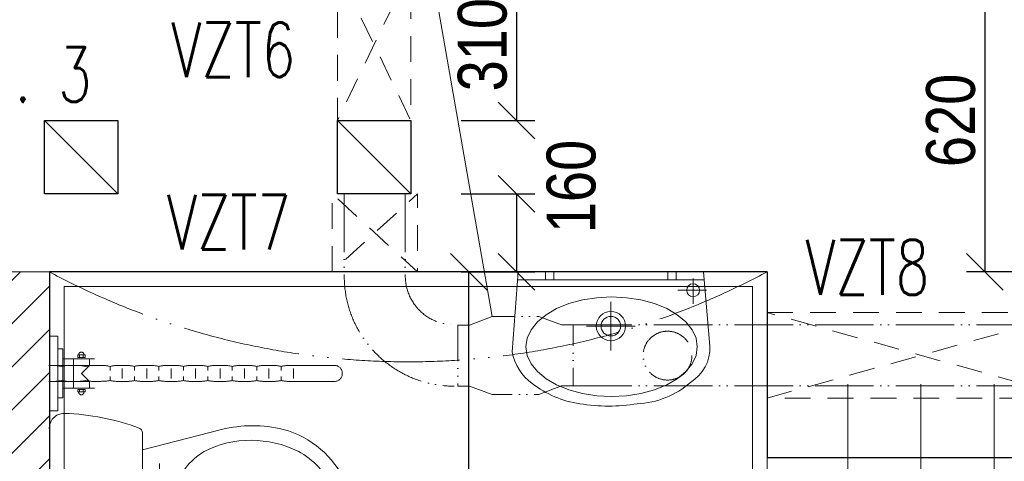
# Model space of a CAD drawing. Header units: millimetres. Extents: x -300958 to -108039, y 30118 to 292543.
# Tile 164 of 256: x -196533 to -194517, y 124957 to 125861. Entities that reach past the tile are written whole.
import ezdxf

# ---------------------------------------------------------------- set-up
doc = ezdxf.new("R2010")
doc.units = ezdxf.units.MM
doc.header["$MEASUREMENT"] = 0
for name, pattern in [('ACAD_ISO05W100', [33, 24, -3, 0, -3, 0, -3]), ('ACAD_ISO10W100', [18, 12, -3, 0, -3]), ('DGN Style 2', [879.857395, 527.914437, -351.942958])]:
    doc.linetypes.add(name, pattern=pattern)
doc.layers.get('0').update_dxf_attribs({"lineweight": 13})
doc.layers.get('Defpoints').update_dxf_attribs({"color": 3, "lineweight": 13})
for name, color, linetype, lineweight in [('dims', 7, 'Continuous', 9), ('Materiály', 1, 'Continuous', 13), ('navrh', 1, 'Continuous', 9), ('obklad', 8, 'Continuous', 5), ('OCEL', 7, 'Continuous', 13), ('popis', 7, 'Continuous', 9), ('tenka', 7, 'Continuous', 13), ('walls', 7, 'Continuous', 13), ('zařizovací předměty', 7, 'Continuous', 9)]:
    doc.layers.add(name, color=color, linetype=linetype, lineweight=lineweight)
doc.styles.add('STYLE-0', font='ARIALN.TTF')
doc.styles.add('Style-Arial', font='arial.ttf')
doc.dimstyles.new('arch', dxfattribs={"dimscale": 50, "dimtxt": 2.5, "dimasz": 2.5, "dimexe": 1.25, "dimexo": 0.9, "dimtad": 1, "dimdec": 0, "dimtxsty": 'STYLE-0', "dimblk": 'ARCHTICK', "dimcen": 2.5, "dimadec": 0, "dimazin": 0, "dimtfac": 1, "dimtdec": 0, "dimtmove": 2, "dimatfit": 3, "dimldrblk": 'ARCHTICK', "dimfxl": 0, "dimarcsym": 0})

# ---------------------------------------------------------------- blocks, each defined once
blk = doc.blocks.new('wc_kombi')
at = {"color": 0, "linetype": 'ByBlock', "lineweight": -2}
for p, q in [((0.1775, 0), (-0.1775, 0)), ((0.0002, -0.1237), (0.0002, -0.0524)), ((-0.0347, -0.0898), (0.0384, -0.0898)), ((-0.1356, -0.1907), (-0.1773, -0.3527)), ((-0.1706, -0.1907), (0.1706, -0.1907)), ((0.1357, -0.1907), (-0.1356, -0.1907)), ((-0.0778, -0.2013), (-0.0778, -0.2482)), ((0.0775, -0.2004), (0.0775, -0.2501)), ((0.1773, -0.3527), (0.1357, -0.1907)), ((-0.1078, -0.2257), (-0.0478, -0.2257)), ((0.0534, -0.2257), (0.106, -0.2257)), ((0.0013, -0.2508), (-0.0024, -0.2508)), ((-0.0366, -0.4251), (-0.0367, -0.4214))]:
    blk.add_line(p, q, dxfattribs=at)
for centre, radius in [((0, -0.0898), 0.0171), ((-0.0778, -0.2257), 0.00927), ((0.0775, -0.2252), 0.0089)]:
    blk.add_circle(centre, radius, dxfattribs=at)
for centre, radius, start, end in [((-0.1801, -0.0299), 0.03, 84.9385, 181.5621), ((0.1801, -0.0299), 0.03, 358.4383, 95.0618), ((0.2615, -0.0178), 0.4718, 181.5608, 200.6512), ((-0.2615, -0.0178), 0.4718, 339.3489, 358.4387), ((-0.1706, -0.1807), 0.01, 200.6489, 270.0028), ((0.1706, -0.1807), 0.01, 270, 339.3483), ((-0.0114, -0.3985), 0.148, 86.5055, 126.0101), ((0.006, -0.4465), 0.1958, 76.3604, 91.3715), ((0.0217, -0.3796), 0.1271, 29.404, 76.1254), ((-0.0104, -0.3911), 0.1427, 128.0842, 148.8348), ((0.0459, -0.4104), 0.2012, 152.4237, 180.8026), ((-0.0371, -0.4083), 0.1924, 358.536, 28.2377), ((0.1001, -0.402), 0.1382, 154.478, 188.0608), ((-0.0005, -0.3598), 0.0297, 36.344, 144.2662), ((-0.0958, -0.404), 0.1343, 353.2317, 27.4086), ((0.0816, -0.4165), 0.2666, 166.1457, 193.5616), ((-0.0653, -0.4139), 0.2501, 342.2461, 14.1632), ((-0.0006, -0.3697), 0.0413, 206.767, 336.409), ((0.0659, -0.4119), 0.2212, 180.3296, 206.1001), ((0, -0.4154), 0.0378, 194.8362, 353.2743), ((-0.0346, -0.4193), 0.19, 331.7361, 1.8342), ((0.013, -0.4271), 0.1975, 195.246, 245.7395), ((-0.019, -0.4276), 0.2019, 297.1495, 341.935), ((0.0046, -0.437), 0.1552, 207.7501, 247.4669), ((-0.0065, -0.4349), 0.1579, 292.8858, 331.8972), ((0, -0.4814), 0.1131, 240.9792, 299.0208), ((0.0025, -0.4644), 0.1593, 243.6726, 296.3274)]:
    blk.add_arc(centre, radius, start, end, dxfattribs=at)
blk = doc.blocks.new('_ArchTick')
at = {"color": 0, "linetype": 'ByBlock', "flags": 128}
blk.add_lwpolyline([(-0.5, -0.5), (0.5, 0.5)], dxfattribs=at)
blk = doc.blocks.new('*D2611')
at = {"layer": 'Defpoints', "color": 0, "linetype": 'Continuous'}
for p in [(-195613.5, 125345), (-195291.9, 125345), (-195291.9, 123685)]:
    blk.add_point(p, dxfattribs=at)
at = {"layer": 'dims', "color": 0, "linetype": 'Continuous', "lineweight": -2}
for p, q in [((-195366.9, 125345), (-195651, 125345)), ((-195613.5, 123685), (-195613.5, 125345)), ((-195366.9, 123685), (-195651, 123685))]:
    blk.add_line(p, q, dxfattribs=at)
at = {"layer": 'dims', "color": 0, "linetype": 'Continuous', "lineweight": -2, "xscale": 75, "yscale": 75, "zscale": 75}
for p, rotation in [((-195613.5, 125345), 90), ((-195613.5, 123685), 270)]:
    blk.add_blockref('_ArchTick', p, dxfattribs=dict(at, rotation=rotation))
at = {"layer": 'dims', "color": 0, "linetype": 'Continuous', "insert": (-195683.3, 124396.1), "char_height": 100, "attachment_point": 5, "rotation": 90, "style": 'STYLE-0'}
blk.add_mtext('1660', dxfattribs=at)
blk = doc.blocks.new('*D2045')
at = {"layer": 'Defpoints', "color": 0, "linetype": 'Continuous'}
for p in [(-194254.8, 125965), (-194556.5, 125345), (-194254.8, 125345)]:
    blk.add_point(p, dxfattribs=at)
at = {"layer": 'dims', "color": 0, "linetype": 'Continuous', "lineweight": -2}
for p, q in [((-194329.8, 125965), (-194594, 125965)), ((-194556.5, 125965), (-194556.5, 125345)), ((-194329.8, 125345), (-194594, 125345))]:
    blk.add_line(p, q, dxfattribs=at)
at = {"layer": 'dims', "color": 0, "linetype": 'Continuous', "lineweight": -2, "xscale": 75, "yscale": 75, "zscale": 75}
for p, rotation in [((-194556.5, 125965), 90), ((-194556.5, 125345), 270)]:
    blk.add_blockref('_ArchTick', p, dxfattribs=dict(at, rotation=rotation))
at = {"layer": 'dims', "color": 0, "linetype": 'Continuous', "insert": (-194626.3, 125655), "char_height": 100, "attachment_point": 5, "rotation": 90, "style": 'STYLE-0'}
blk.add_mtext('620', dxfattribs=at)
blk = doc.blocks.new('*D2047')
at = {"layer": 'Defpoints', "color": 0, "linetype": 'Continuous'}
for p in [(-195704.5, 125965), (-195704.5, 125655), (-195515.6, 125655)]:
    blk.add_point(p, dxfattribs=at)
at = {"layer": 'dims', "color": 0, "linetype": 'Continuous', "lineweight": -2}
for p, q in [((-195629.5, 125965), (-195478.1, 125965)), ((-195515.6, 125965), (-195515.6, 125655)), ((-195629.5, 125655), (-195478.1, 125655))]:
    blk.add_line(p, q, dxfattribs=at)
at = {"layer": 'dims', "color": 0, "linetype": 'Continuous', "lineweight": -2, "xscale": 75, "yscale": 75, "zscale": 75}
for p, rotation in [((-195515.6, 125965), 90), ((-195515.6, 125655), 270)]:
    blk.add_blockref('_ArchTick', p, dxfattribs=dict(at, rotation=rotation))
at = {"layer": 'dims', "color": 0, "linetype": 'Continuous', "insert": (-195585.4, 125810), "char_height": 100, "attachment_point": 5, "rotation": 90, "style": 'STYLE-0'}
blk.add_mtext('310', dxfattribs=at)
blk = doc.blocks.new('*D2048')
at = {"layer": 'Defpoints', "color": 0, "linetype": 'Continuous'}
for p in [(-195704.5, 125505), (-195704.5, 125345), (-195515.6, 125345)]:
    blk.add_point(p, dxfattribs=at)
at = {"layer": 'dims', "color": 0, "linetype": 'Continuous', "lineweight": -2}
for p, q in [((-195629.5, 125505), (-195478.1, 125505)), ((-195515.6, 125505), (-195515.6, 125345)), ((-195629.5, 125345), (-195478.1, 125345))]:
    blk.add_line(p, q, dxfattribs=at)
at = {"layer": 'dims', "color": 0, "linetype": 'Continuous', "lineweight": -2, "xscale": 75, "yscale": 75, "zscale": 75}
for p, rotation in [((-195515.6, 125505), 90), ((-195515.6, 125345), 270)]:
    blk.add_blockref('_ArchTick', p, dxfattribs=dict(at, rotation=rotation))
at = {"layer": 'dims', "color": 0, "linetype": 'Continuous', "insert": (-195403.5, 125519.7), "char_height": 100, "attachment_point": 5, "rotation": 90, "style": 'STYLE-0'}
blk.add_mtext('160', dxfattribs=at)

msp = doc.modelspace()

# ---------------------------------------------------------------- hatches: boundary and pattern name
at = {"layer": 'Materiály', "linetype": 'Continuous'}
h = msp.add_hatch(dxfattribs=at)
h.set_pattern_fill('ANSI31', color=256, scale=500, style=0)
h.set_pattern_definition([(45, (31500, 0), (-44.194174, 44.194174), [])])
h.paths.add_polyline_path([(-196622.6, 124745), (-196622.6, 123585), (-195087.6, 123585), (-195087.6, 123505), (-195002.6, 123505), (-195002.6, 123685), (-196472.6, 123685), (-196472.6, 124662.2, -0.044202), (-196472.6, 124667.5), (-196472.6, 125022.5, -0.044199), (-196472.6, 125027.8), (-196472.6, 125345), (-196582.7, 125345, -0.008368), (-196622.6, 125322.8)])
h.paths.add_polyline_path([(-194987.6, 123685), (-195002.6, 123685), (-195002.6, 123505), (-194987.6, 123505)])
h.paths.add_polyline_path([(-196582.7, 125345), (-196622.6, 125345), (-196622.6, 125322.8, 0.008368)], flags=17)

# ---------------------------------------------------------------- linework, layer by layer
at = {"layer": 'navrh', "linetype": 'Continuous', "lineweight": 30}
msp.add_line((-196472.6, 125345), (-196472.6, 123685), dxfattribs=at)
at = {"layer": 'obklad', "linetype": 'Continuous', "flags": 128}
msp.add_lwpolyline([(-195032.6, 124935), (-195032.6, 124935), (-195032.6, 124935), (-195032.6, 125315), (-196442.6, 125315), (-196442.6, 123715), (-194957.6, 123715), (-194957.6, 123715), (-194957.6, 123715), (-194957.6, 123715)], dxfattribs=at)
at = {"layer": 'OCEL', "linetype": 'ACAD_ISO10W100', "ltscale": 15}
for p, q in [((-194837.6, 125115), (-194837.6, 123355)), ((-194687.6, 125115), (-194687.6, 123355)), ((-194537.6, 125115), (-194537.6, 123355))]:
    msp.add_line(p, q, dxfattribs=at)
at = {"layer": 'tenka', "linetype": 'Continuous'}
msp.add_line((-196472.6, 125345), (-196622.6, 125345), dxfattribs=at)
at = {"layer": 'tenka', "linetype": 'ACAD_ISO05W100', "ltscale": 10}
msp.add_line((-195002.6, 124965), (-195002.6, 123685), dxfattribs=at)
at = {"layer": 'tenka', "linetype": 'DGN Style 2', "ltscale": 0.1, "flags": 128}
for points in [[(-195882.6, 125965), (-195882.6, 125655), (-195732.6, 125965), (-195732.6, 125655), (-195882.6, 125965)], [(-195893.6, 125345), (-195893.6, 125505), (-195718.6, 125345), (-195718.6, 125505), (-195893.6, 125345)], [(-195002.6, 125261.6), (-194372.6, 125261.6), (-195002.6, 125086.6), (-194372.6, 125086.6), (-195002.6, 125261.6)]]:
    msp.add_lwpolyline(points, dxfattribs=at)
at = {"layer": 'tenka', "linetype": 'ACAD_ISO05W100', "ltscale": 10, "flags": 128}
msp.add_lwpolyline([(-195002.6, 125345, -0.250639), (-196472.6, 125345)], format="xyb", dxfattribs=at)
at = {"layer": 'walls', "linetype": 'Continuous', "lineweight": 30}
for p, q in [((-196482.6, 125655), (-196332.6, 125505)), ((-195882.6, 125655), (-195732.6, 125505)), ((-195002.6, 125345), (-196472.6, 125345)), ((-195002.6, 125345), (-195002.6, 124965)), ((-195002.6, 124965), (-194472.6, 124965))]:
    msp.add_line(p, q, dxfattribs=at)
at = {"layer": 'walls', "linetype": 'Continuous', "lineweight": 30, "flags": 128}
for points in [[(-196482.6, 125655), (-196332.6, 125655), (-196332.6, 125505), (-196482.6, 125505)], [(-195882.6, 125655), (-195732.6, 125655), (-195732.6, 125505), (-195882.6, 125505)]]:
    msp.add_lwpolyline(points, close=True, dxfattribs=at)
at = {"layer": 'zařizovací předměty', "linetype": 'Continuous'}
msp.add_line((-195766.3, 126401.2), (-195566, 125253.8), dxfattribs=at)
at = {"layer": 'zařizovací předměty', "linetype": 'ACAD_ISO05W100', "lineweight": 0, "ltscale": 5}
for p, q in [((-195868.6, 125505), (-195868.6, 125336)), ((-195743.6, 125505), (-195743.6, 125336.6)), ((-195400, 125236.6), (-192868.6, 125236.6)), ((-195400, 125111.6), (-192868.6, 125111.6))]:
    msp.add_line(p, q, dxfattribs=at)
at = {"layer": 'zařizovací předměty', "linetype": 'ByBlock', "extrusion": (0, 0, -1)}
for p, q in [((-195513.7, 125328.9), (-195131.2, 125328.9)), ((-195456.5, 125345), (-195456.5, 125328.9)), ((-195439.2, 125345), (-195439.2, 125328.9)), ((-195205.9, 125345), (-195205.9, 125328.9)), ((-195188.7, 125345), (-195188.7, 125328.9)), ((-195154.1, 125331.1), (-195154.1, 125279.3)), ((-195127.1, 125307.4), (-195185.4, 125307.4)), ((-195322.6, 125283.9), (-195322.6, 125183.9)), ((-195372.6, 125233.9), (-195272.6, 125233.9))]:
    msp.add_line(p, q, dxfattribs=at)
msp.add_lwpolyline([(195512.6, 125345), (195524.5, 125181.6, -0.206315), (195483.5, 125116.6, -0.131058), (195386.3, 125075.1, -0.084511), (195268.6, 125075.1, -0.173487), (195159.6, 125118.8, -0.27073), (195119.6, 125192.8), (195132.6, 125345)], format="xyb", close=True, dxfattribs=at)
msp.add_lwpolyline([(195145.6, 125191.6), (195148.2, 125209.4), (195156.1, 125226.5), (195169.1, 125242.6), (195186.6, 125257.2), (195208.2, 125269.8), (195233.3, 125279.9), (195261, 125287.5), (195290.5, 125292.1), (195321, 125293.6), (195351.5, 125292.1), (195381, 125287.5), (195408.7, 125279.9), (195433.8, 125269.8), (195455.4, 125257.2), (195473, 125242.6), (195485.9, 125226.5), (195493.8, 125209.4), (195496.5, 125191.6), (195493.8, 125173.9), (195485.9, 125156.8), (195473, 125140.7), (195455.4, 125126.1), (195433.8, 125113.5), (195408.7, 125103.3), (195381, 125095.8), (195351.5, 125091.2), (195321, 125089.7), (195290.5, 125091.2), (195261, 125095.8), (195233.3, 125103.3), (195208.2, 125113.5), (195186.6, 125126.1), (195169.1, 125140.7), (195156.1, 125156.8), (195148.2, 125173.9), (195145.6, 125191.6)], close=True, dxfattribs=at)
at = {"layer": 'zařizovací předměty', "linetype": 'ACAD_ISO05W100', "lineweight": 0, "ltscale": 5, "flags": 128}
msp.add_lwpolyline([(-195636, 125236), (-195612, 125236), (-195566, 125253.8), (-195470, 125253.8), (-195424, 125236.6), (-195400, 125236.6), (-195400, 125111.6), (-195424, 125111.6), (-195470, 125093.8), (-195566, 125093.8), (-195612, 125111), (-195636, 125111), (-195636, 125236)], dxfattribs=at)
at = {"layer": 'zařizovací předměty', "extrusion": (0, 0, -1)}
for points in [[(196455.3, 125060.4), (196455.3, 125213.6), (196472.6, 125213.6), (196472.6, 125060.4), (196455.3, 125060.4)], [(196455.3, 125086.9), (196445.3, 125086.9), (196445.3, 125187.1), (196455.3, 125187.1), (196455.3, 125086.9)], [(196445.2, 125167), (196380.1, 125167)], [(196423.5, 125166.7), (196423.5, 125106.9)], [(196414.6, 125174.9), (196399.6, 125174.9), (196399.6, 125169.8), (196414.6, 125169.8), (196414.6, 125174.9)], [(196412.6, 125175.1), (196412.6, 125175.1), (196412.5, 125175.6), (196412.4, 125176.2), (196412.3, 125176.7), (196412.1, 125177.2), (196411.9, 125177.7), (196411.6, 125178.1), (196411.3, 125178.5), (196411, 125178.9), (196410.6, 125179.3), (196410.1, 125179.6), (196409.7, 125179.9), (196409.2, 125180.1), (196408.7, 125180.3), (196408.2, 125180.4), (196407.7, 125180.5), (196407.1, 125180.5), (196406.5, 125180.5), (196406, 125180.4), (196405.5, 125180.3), (196405, 125180.1), (196404.5, 125179.9), (196404.1, 125179.6), (196403.6, 125179.3), (196403.3, 125178.9), (196402.9, 125178.5), (196402.6, 125178.1), (196402.3, 125177.7), (196402.1, 125177.2), (196401.9, 125176.7), (196401.8, 125176.2), (196401.7, 125175.6)], [(196411.1, 125174.9), (196411.1, 125170)], [(196403.2, 125174.9), (196403.2, 125170)], [(196390.5, 125166.7), (196390.5, 125153.6)], [(196473.7, 125153.5), (196473.7, 125153.5), (196472.1, 125153.5), (196470.5, 125153.5), (196469, 125153.5), (196467.4, 125153.5), (196465.8, 125153.5), (196464.3, 125153.4), (196462.7, 125153.4), (196461.2, 125153.3), (196459.6, 125153.2), (196458, 125153), (196456.5, 125152.9), (196454.9, 125152.7), (196453.4, 125152.4), (196451.8, 125152.2), (196450.2, 125151.9), (196448.7, 125151.5), (196447.1, 125151.9), (196445.5, 125152.2), (196444, 125152.4), (196442.4, 125152.7), (196440.8, 125152.9), (196439.3, 125153), (196437.7, 125153.2), (196436.1, 125153.3), (196434.5, 125153.4), (196433, 125153.4), (196431.4, 125153.5), (196429.8, 125153.5), (196428.3, 125153.5), (196426.7, 125153.5), (196425.1, 125153.5), (196423.6, 125153.5), (196422, 125153.5), (196420.4, 125153.5), (196418.9, 125153.5), (196417.3, 125153.5), (196415.7, 125153.5), (196414.2, 125153.4), (196412.6, 125153.4), (196411.1, 125153.3), (196409.5, 125153.2), (196407.9, 125153), (196406.4, 125152.9), (196404.8, 125152.7), (196403.3, 125152.4), (196401.7, 125152.2), (196400.2, 125151.9), (196398.6, 125151.5), (196397, 125151.9), (196395.4, 125152.2), (196393.8, 125152.4), (196392.2, 125152.7), (196390.6, 125152.9), (196389.1, 125153), (196387.5, 125153.2), (196386, 125153.3), (196384.4, 125153.3), (196382.9, 125153.4), (196381.3, 125153.5), (196379.8, 125153.5), (196378.2, 125153.5), (196376.7, 125153.5), (196375.1, 125153.5), (196373.6, 125153.5), (196372, 125153.5), (196370.4, 125153.5), (196368.8, 125153.5), (196367.3, 125153.5), (196365.7, 125153.5), (196364.1, 125153.4), (196362.5, 125153.3), (196360.9, 125153.3), (196359.4, 125153.2), (196357.8, 125153), (196356.2, 125152.9), (196354.6, 125152.7), (196353.1, 125152.4), (196351.5, 125152.2), (196350, 125151.9), (196348.4, 125151.5), (196346.9, 125151.9), (196345.4, 125152.2), (196343.9, 125152.4), (196342.3, 125152.7), (196340.8, 125152.9), (196339.2, 125153), (196337.6, 125153.2), (196336.1, 125153.3), (196334.5, 125153.3), (196332.9, 125153.4), (196331.3, 125153.4), (196329.7, 125153.5), (196328.1, 125153.5), (196326.5, 125153.5), (196324.9, 125153.5), (196323.3, 125153.5), (196321.8, 125153.5), (196320.3, 125153.5), (196318.7, 125153.5), (196317.2, 125153.5), (196315.6, 125153.4), (196314.1, 125153.4), (196312.5, 125153.4), (196310.9, 125153.3), (196309.4, 125153.2), (196307.8, 125153), (196306.3, 125152.9), (196304.7, 125152.7), (196303.1, 125152.5), (196301.6, 125152.2), (196300.1, 125151.9), (196298.5, 125151.6), (196297, 125151.9), (196295.4, 125152.2), (196293.8, 125152.5), (196292.2, 125152.7), (196290.7, 125152.9), (196289.1, 125153.1), (196287.5, 125153.2), (196286, 125153.3), (196284.4, 125153.4), (196282.8, 125153.5), (196281.2, 125153.5), (196279.7, 125153.5), (196278.1, 125153.5), (196276.5, 125153.6), (196274.9, 125153.6), (196273.4, 125153.6), (196271.8, 125153.6), (196270.2, 125153.6), (196268.7, 125153.5), (196267.1, 125153.5), (196265.5, 125153.5), (196264, 125153.5), (196262.4, 125153.4), (196260.8, 125153.3), (196259.3, 125153.2), (196257.7, 125153.1), (196256.1, 125152.9), (196254.6, 125152.7), (196253, 125152.5), (196251.4, 125152.2), (196249.9, 125151.9), (196248.3, 125151.6), (196246.7, 125151.9), (196245.1, 125152.2), (196243.6, 125152.5), (196242, 125152.7), (196240.5, 125152.9), (196238.9, 125153.1), (196237.4, 125153.2), (196235.8, 125153.3), (196234.3, 125153.4), (196232.7, 125153.4), (196231.2, 125153.5), (196229.6, 125153.5), (196228.1, 125153.5), (196226.5, 125153.6), (196225, 125153.6), (196223.4, 125153.6), (196221.8, 125153.6), (196220.2, 125153.6), (196218.7, 125153.5), (196217.1, 125153.5), (196215.5, 125153.5), (196213.9, 125153.4), (196212.3, 125153.4), (196210.7, 125153.3), (196209.1, 125153.2), (196207.6, 125153.1), (196206, 125152.9), (196204.4, 125152.7), (196202.8, 125152.5), (196201.2, 125152.2), (196199.6, 125151.9), (196198, 125151.5), (196196.5, 125151.9), (196194.9, 125152.2), (196193.4, 125152.5), (196191.8, 125152.7), (196190.3, 125152.9), (196188.7, 125153.1), (196187.2, 125153.2), (196185.6, 125153.3), (196184, 125153.4), (196182.5, 125153.4), (196180.9, 125153.5), (196179.4, 125153.5), (196177.8, 125153.5), (196176.3, 125153.5), (196174.7, 125153.5), (196173.1, 125153.5), (196171.6, 125153.5), (196170, 125153.5), (196168.4, 125153.5), (196166.9, 125153.5), (196165.3, 125153.5), (196163.7, 125153.4), (196162.1, 125153.4), (196160.6, 125153.3), (196159, 125153.2), (196157.4, 125153.1), (196155.8, 125152.9), (196154.3, 125152.7), (196152.7, 125152.5), (196151.1, 125152.2), (196149.5, 125151.9), (196148, 125151.5), (196146.4, 125151.9), (196144.8, 125152.2), (196143.3, 125152.5), (196141.7, 125152.7), (196140.2, 125152.9), (196138.6, 125153.1), (196137, 125153.2), (196135.5, 125153.3), (196133.9, 125153.4), (196132.3, 125153.4), (196130.8, 125153.5), (196129.2, 125153.5), (196127.7, 125153.5), (196126.1, 125153.5), (196124.5, 125153.5), (196123, 125153.5), (196121.4, 125153.5), (196119.8, 125153.5), (196118.3, 125153.5), (196116.7, 125153.5), (196115.2, 125153.5), (196113.6, 125153.4), (196112, 125153.4), (196110.5, 125153.3), (196108.9, 125153.2), (196107.4, 125153), (196105.8, 125152.9), (196104.2, 125152.7), (196102.7, 125152.5), (196101.1, 125152.2), (196099.6, 125151.9), (196098, 125151.5), (196096.4, 125151.9), (196094.9, 125152.2), (196093.3, 125152.5), (196091.7, 125152.7), (196090.2, 125152.9), (196088.6, 125153), (196087, 125153.2), (196085.5, 125153.3), (196083.9, 125153.4), (196082.3, 125153.4), (196080.8, 125153.5), (196079.2, 125153.5), (196077.6, 125153.5), (196076.1, 125153.5), (196074.5, 125153.5), (196072.9, 125153.5), (196071.4, 125153.5), (196069.8, 125153.5), (196068.3, 125153.5), (196066.7, 125153.5), (196065.1, 125153.5), (196063.6, 125153.4), (196062, 125153.4), (196060.4, 125153.3), (196058.9, 125153.2), (196057.3, 125153), (196055.7, 125152.9), (196054.2, 125152.7), (196052.6, 125152.5), (196051, 125152.2), (196049.5, 125151.9), (196047.9, 125151.5), (196046.3, 125151.9), (196044.8, 125152.2), (196043.2, 125152.5), (196041.6, 125152.7), (196040.1, 125152.9), (196038.5, 125153), (196036.9, 125153.2), (196035.4, 125153.3), (196033.8, 125153.4), (196032.2, 125153.4), (196030.7, 125153.5), (196029.1, 125153.5), (196027.5, 125153.5), (196026, 125153.5), (196024.4, 125153.5), (196022.8, 125153.5), (196021.3, 125153.5), (196019.7, 125153.5), (196018.2, 125153.5), (196016.6, 125153.5), (196015, 125153.5), (196013.5, 125153.4), (196011.9, 125153.4), (196010.4, 125153.3), (196008.8, 125153.2), (196007.2, 125153), (196005.7, 125152.9), (196004.1, 125152.7), (196002.5, 125152.4), (196001, 125152.2), (195999.4, 125151.9), (195997.9, 125151.5), (195996.3, 125151.9), (195994.7, 125152.2), (195993.2, 125152.4), (195991.6, 125152.7), (195990, 125152.9), (195988.4, 125153), (195986.9, 125153.2), (195985.3, 125153.3), (195983.7, 125153.4), (195982.2, 125153.4), (195980.6, 125153.5), (195979, 125153.5), (195977.4, 125153.5), (195975.9, 125153.5), (195974.3, 125153.5)], [(196390.4, 125153.6), (196471.6, 125153.6)], [(196470.4, 125120.5), (196390.2, 125120.5), (196407, 125136.9), (196390.4, 125153.6)], [(196348.4, 125143.4), (196348.4, 125151.4)], [(196323.3, 125127), (196323.3, 125147)], [(196298.3, 125143.4), (196298.3, 125151.4)], [(196273.2, 125127), (196273.2, 125147)], [(196248.2, 125143.4), (196248.2, 125151.4)], [(196223.1, 125127), (196223.1, 125147)], [(196198.1, 125143.4), (196198.1, 125151.4)], [(196173, 125127), (196173, 125147)], [(196148, 125143.4), (196148, 125151.4)], [(196123, 125127), (196123, 125147)], [(196097.9, 125143.4), (196097.9, 125151.4)], [(196072.9, 125127), (196072.9, 125147)], [(196047.8, 125143.4), (196047.8, 125151.4)], [(196022.8, 125127), (196022.8, 125147)], [(195997.7, 125143.4), (195997.7, 125151.4)], [(195974.2, 125120.5), (195888.8, 125120.5), (195888.8, 125120.5), (195887.1, 125120.6), (195885.4, 125120.9), (195883.8, 125121.3), (195882.3, 125121.9), (195880.9, 125122.6), (195879.5, 125123.4), (195878.3, 125124.4), (195877.1, 125125.5), (195876.1, 125126.7), (195875.2, 125128), (195874.4, 125129.4), (195873.7, 125130.8), (195873.2, 125132.4), (195872.8, 125134), (195872.6, 125135.7), (195872.6, 125137.4), (195872.7, 125139.1), (195872.9, 125140.7), (195873.3, 125142.3), (195873.9, 125143.8), (195874.6, 125145.2), (195875.4, 125146.6), (195876.3, 125147.8), (195877.3, 125148.9), (195878.5, 125149.9), (195879.7, 125150.9), (195881.1, 125151.6), (195882.5, 125152.3), (195884, 125152.8), (195885.5, 125153.2), (195887.1, 125153.4), (195974, 125153.5)], [(195972.7, 125127), (195972.7, 125147)], [(196348.4, 125122.5), (196348.4, 125130.6)], [(196298.3, 125122.5), (196298.3, 125130.6)], [(196248.2, 125122.5), (196248.2, 125130.6)], [(196198.1, 125122.5), (196198.1, 125130.6)], [(196148, 125122.5), (196148, 125130.6)], [(196097.9, 125122.5), (196097.9, 125130.6)], [(196047.8, 125122.5), (196047.8, 125130.6)], [(195997.7, 125122.5), (195997.7, 125130.6)], [(196473.7, 125120.5), (196473.7, 125120.5), (196472.1, 125120.5), (196470.5, 125120.5), (196469, 125120.5), (196467.4, 125120.6), (196465.8, 125120.6), (196464.3, 125120.6), (196462.7, 125120.7), (196461.2, 125120.8), (196459.6, 125120.9), (196458, 125121), (196456.5, 125121.2), (196454.9, 125121.4), (196453.4, 125121.6), (196451.8, 125121.9), (196450.2, 125122.2), (196448.7, 125122.5), (196447.1, 125122.2), (196445.5, 125121.9), (196443.9, 125121.6), (196442.4, 125121.4), (196440.8, 125121.2), (196439.2, 125121), (196437.6, 125120.9), (196436, 125120.8), (196434.5, 125120.7), (196432.9, 125120.6), (196431.3, 125120.6), (196429.7, 125120.6), (196428.1, 125120.5), (196426.6, 125120.5), (196425, 125120.5), (196423.4, 125120.5), (196421.8, 125120.5), (196420.3, 125120.5), (196418.7, 125120.5), (196417.2, 125120.6), (196415.6, 125120.6), (196414.1, 125120.6), (196412.5, 125120.7), (196410.9, 125120.8), (196409.4, 125120.9), (196407.8, 125121), (196406.3, 125121.2), (196404.7, 125121.4), (196403.2, 125121.6), (196401.6, 125121.9), (196400.1, 125122.2), (196398.5, 125122.5), (196396.9, 125122.2), (196395.4, 125121.9), (196393.8, 125121.6), (196392.2, 125121.4), (196390.6, 125121.2), (196389.1, 125121), (196387.5, 125120.9), (196385.9, 125120.8), (196384.3, 125120.7), (196382.8, 125120.6), (196381.2, 125120.6), (196379.6, 125120.6), (196378.1, 125120.5), (196376.5, 125120.5), (196374.9, 125120.5), (196373.3, 125120.5), (196371.8, 125120.6), (196370.2, 125120.7), (196368.7, 125120.8), (196367.1, 125120.8), (196365.6, 125120.9), (196364, 125120.9), (196362.5, 125121), (196360.9, 125121), (196359.4, 125121.1), (196357.8, 125121.2), (196356.3, 125121.3), (196354.7, 125121.5), (196353.2, 125121.6), (196351.7, 125121.9), (196350.1, 125122.2), (196348.6, 125122.5), (196347, 125122.2), (196345.4, 125121.9), (196343.8, 125121.6), (196342.3, 125121.4), (196340.7, 125121.2), (196339.1, 125121), (196337.5, 125120.9), (196336, 125120.8), (196334.4, 125120.7), (196332.8, 125120.6), (196331.2, 125120.6), (196329.7, 125120.5), (196328.1, 125120.5), (196326.5, 125120.5), (196324.9, 125120.5), (196323.3, 125120.5), (196321.8, 125120.5), (196320.2, 125120.5), (196318.7, 125120.5), (196317.1, 125120.5), (196315.5, 125120.6), (196313.9, 125120.6), (196312.3, 125120.7), (196310.8, 125120.8), (196309.2, 125120.9), (196307.6, 125121), (196306, 125121.2), (196304.5, 125121.4), (196302.9, 125121.6), (196301.4, 125121.9), (196299.9, 125122.2), (196298.4, 125122.6), (196296.8, 125122.2), (196295.3, 125121.9), (196293.7, 125121.6), (196292.1, 125121.4), (196290.5, 125121.2), (196289, 125121), (196287.4, 125120.9), (196285.8, 125120.8), (196284.3, 125120.7), (196282.7, 125120.7), (196281.1, 125120.6), (196279.6, 125120.6), (196278, 125120.6), (196276.4, 125120.6), (196274.8, 125120.6), (196273.3, 125120.6), (196271.7, 125120.6), (196270.1, 125120.6), (196268.6, 125120.6), (196267, 125120.6), (196265.4, 125120.6), (196263.9, 125120.7), (196262.3, 125120.7), (196260.7, 125120.8), (196259.2, 125120.9), (196257.6, 125121), (196256, 125121.2), (196254.5, 125121.4), (196252.9, 125121.6), (196251.3, 125121.9), (196249.8, 125122.2), (196248.2, 125122.6), (196246.7, 125122.2), (196245.1, 125121.9), (196243.5, 125121.6), (196242, 125121.4), (196240.4, 125121.2), (196238.8, 125121), (196237.3, 125120.9), (196235.7, 125120.8), (196234.1, 125120.7), (196232.6, 125120.7), (196231, 125120.6), (196229.4, 125120.6), (196227.9, 125120.6), (196226.3, 125120.6), (196224.7, 125120.6), (196223.2, 125120.6), (196221.6, 125120.6), (196220, 125120.6), (196218.5, 125120.6), (196216.9, 125120.6), (196215.3, 125120.6), (196213.7, 125120.7), (196212.2, 125120.7), (196210.6, 125120.8), (196209, 125120.9), (196207.5, 125121), (196205.9, 125121.2), (196204.3, 125121.4), (196202.8, 125121.6), (196201.2, 125121.9), (196199.6, 125122.2), (196198, 125122.6), (196196.5, 125122.2), (196194.9, 125121.9), (196193.3, 125121.6), (196191.8, 125121.4), (196190.2, 125121.2), (196188.6, 125121), (196187.1, 125120.9), (196185.5, 125120.8), (196184, 125120.7), (196182.4, 125120.7), (196180.8, 125120.6), (196179.3, 125120.6), (196177.7, 125120.6), (196176.1, 125120.6), (196174.6, 125120.6), (196173, 125120.6), (196171.4, 125120.6), (196169.9, 125120.6), (196168.3, 125120.6), (196166.7, 125120.6), (196165.2, 125120.6), (196163.6, 125120.7), (196162.1, 125120.7), (196160.5, 125120.8), (196158.9, 125120.9), (196157.4, 125121), (196155.8, 125121.2), (196154.3, 125121.4), (196152.7, 125121.6), (196151.1, 125121.9), (196149.6, 125122.2), (196148, 125122.6), (196146.5, 125122.2), (196144.9, 125121.9), (196143.4, 125121.6), (196141.8, 125121.4), (196140.3, 125121.2), (196138.7, 125121), (196137.1, 125120.9), (196135.5, 125120.8), (196134, 125120.7), (196132.4, 125120.6), (196130.8, 125120.6), (196129.2, 125120.6), (196127.7, 125120.6), (196126.1, 125120.6), (196124.5, 125120.6), (196123, 125120.6), (196121.4, 125120.6), (196119.9, 125120.6), (196118.3, 125120.6), (196116.7, 125120.6), (196115.2, 125120.6), (196113.6, 125120.6), (196112.1, 125120.7), (196110.5, 125120.8), (196109, 125120.9), (196107.4, 125121), (196105.9, 125121.2), (196104.3, 125121.4), (196102.7, 125121.6), (196101.2, 125121.9), (196099.6, 125122.2), (196098.1, 125122.6), (196096.5, 125122.2), (196094.9, 125121.9), (196093.4, 125121.6), (196091.8, 125121.4), (196090.2, 125121.2), (196088.6, 125121), (196087.1, 125120.9), (196085.5, 125120.8), (196083.9, 125120.7), (196082.4, 125120.6), (196080.8, 125120.6), (196079.2, 125120.6), (196077.7, 125120.6), (196076.1, 125120.5), (196074.5, 125120.5), (196072.9, 125120.5), (196071.4, 125120.5), (196069.8, 125120.5), (196068.2, 125120.6), (196066.7, 125120.6), (196065.1, 125120.6), (196063.5, 125120.6), (196061.9, 125120.7), (196060.4, 125120.8), (196058.8, 125120.9), (196057.2, 125121), (196055.7, 125121.2), (196054.1, 125121.4), (196052.5, 125121.6), (196051, 125121.9), (196049.4, 125122.2), (196047.8, 125122.5), (196046.3, 125122.2), (196044.7, 125121.9), (196043.2, 125121.6), (196041.6, 125121.4), (196040.1, 125121.2), (196038.5, 125121), (196036.9, 125120.9), (196035.4, 125120.8), (196033.8, 125120.7), (196032.2, 125120.6), (196030.7, 125120.6), (196029.1, 125120.6), (196027.5, 125120.5), (196026, 125120.5), (196024.4, 125120.5), (196022.8, 125120.5), (196021.3, 125120.5), (196019.7, 125120.5), (196018.2, 125120.5), (196016.6, 125120.6), (196015, 125120.6), (196013.5, 125120.6), (196011.9, 125120.7), (196010.4, 125120.8), (196008.8, 125120.9), (196007.2, 125121), (196005.7, 125121.2), (196004.1, 125121.4), (196002.6, 125121.6), (196001, 125121.9), (195999.4, 125122.2), (195997.9, 125122.5), (195996.3, 125122.2), (195994.7, 125121.9), (195993.1, 125121.6), (195991.5, 125121.4), (195990, 125121.2), (195988.4, 125121), (195986.8, 125120.9), (195985.2, 125120.8), (195983.6, 125120.7), (195982.1, 125120.6), (195980.5, 125120.6), (195978.9, 125120.6), (195977.3, 125120.5), (195975.7, 125120.5), (195974.2, 125120.5)], [(196445.2, 125106.9), (196380.1, 125106.9)], [(196390.5, 125120.3), (196390.5, 125106.9)], [(196414.6, 125104.1), (196399.6, 125104.1), (196399.6, 125099.1), (196414.6, 125099.1), (196414.6, 125104.1)], [(196412.6, 125098.9), (196412.6, 125098.9), (196412.5, 125098.3), (196412.4, 125097.8), (196412.3, 125097.2), (196412.1, 125096.7), (196411.9, 125096.3), (196411.6, 125095.8), (196411.3, 125095.4), (196411, 125095), (196410.6, 125094.6), (196410.1, 125094.3), (196409.7, 125094.1), (196409.2, 125093.8), (196408.7, 125093.6), (196408.2, 125093.5), (196407.7, 125093.4), (196407.1, 125093.4), (196406.5, 125093.4), (196406, 125093.5), (196405.5, 125093.6), (196405, 125093.8), (196404.5, 125094.1), (196404.1, 125094.3), (196403.6, 125094.6), (196403.3, 125095), (196402.9, 125095.4), (196402.6, 125095.8), (196402.3, 125096.3), (196402.1, 125096.7), (196401.9, 125097.2), (196401.8, 125097.8), (196401.7, 125098.3)], [(196411.1, 125099), (196411.1, 125104)], [(196403.2, 125099), (196403.2, 125104)]]:
    msp.add_lwpolyline(points, dxfattribs=at)
at = {"layer": 'zařizovací předměty', "linetype": 'ByBlock', "extrusion": (0, 0, -1)}
for centre, radius in [((195154.1, 125307.4), 13.1), ((195322.6, 125233.9), 30), ((195322.6, 125233.9), 20)]:
    msp.add_circle(centre, radius, dxfattribs=at)
at = {"layer": 'zařizovací předměty', "linetype": 'ACAD_ISO05W100', "lineweight": 0, "ltscale": 5}
msp.add_circle((-195206.6, 125173.5), 50, dxfattribs=at)
for centre, radius in [((-195643.6, 125336), 225), ((-195643.6, 125336.6), 100)]:
    msp.add_arc(centre, radius, 180, 270, dxfattribs=at)

# ---------------------------------------------------------------- block references
at = {"layer": 'zařizovací předměty', "linetype": 'Continuous', "extrusion": (0, 0, -1), "xscale": -1000, "yscale": -1000, "zscale": 1000, "rotation": 90}
msp.add_blockref('wc_kombi', (196472.6, 124845), dxfattribs=at)

# ---------------------------------------------------------------- texts
at = {"layer": 'popis', "linetype": 'Continuous', "char_height": 112, "attachment_point": 4, "rotation": 0.0012, "line_spacing_factor": 0.765173, "style": 'Style-Arial'}
for s, insert in [('{\\Fromans|c238;\\W0.71429;VZT6}', (-196222.9, 125799.5)), ('{\\Fromans|c238;\\W0.7143;POZN. 3}', (-196835.2, 125748.8)), ('{\\Fromans|c238;\\W0.71429;VZT7}', (-196231.7, 125446.8)), ('{\\Fromans|c238;\\W0.71429;VZT8}', (-194924.3, 125354.2))]:
    msp.add_mtext(s, dxfattribs=dict(at, insert=insert))

# ---------------------------------------------------------------- dimensions: what is measured, and where the dimension line sits
at = {"layer": 'dims', "linetype": 'Continuous'}
for base, p1, p2, picture, middle in [((-195515.6, 125655), (-195704.5, 125965), (-195704.5, 125655), '*D2047', (-195585.4, 125810)), ((-194556.5, 125345), (-194254.8, 125965), (-194254.8, 125345), '*D2045', (-194626.3, 125655))]:
    dim = msp.add_linear_dim(base=base, p1=p1, p2=p2, angle=270, dimstyle='arch', override={"dimtxt": 2, "dimasz": 1.5, "dimexe": 0.75, "dimexo": 1.5, "dimgap": 0.375, "dimcen": 0.05}, dxfattribs=at)
    dim.commit()
    dim.dimension.update_dxf_attribs({"geometry": picture, "text_midpoint": middle})
for base, p1, p2, angle, picture, middle in [((-195515.6, 125345), (-195704.5, 125505), (-195704.5, 125345), 270, '*D2048', (-195403.5, 125519.7)), ((-195613.5, 125345), (-195291.9, 123685), (-195291.9, 125345), 90, '*D2611', (-195683.3, 124396.1))]:
    dim = msp.add_linear_dim(base=base, p1=p1, p2=p2, angle=angle, dimstyle='arch', override={"dimtxt": 2, "dimasz": 1.5, "dimexe": 0.75, "dimexo": 1.5, "dimgap": 0.375, "dimcen": 0.05}, dxfattribs=at)
    dim.commit()
    dim.dimension.update_dxf_attribs({"geometry": picture, "text_midpoint": middle, "dimtype": 160})

doc.saveas('drawing.dxf')
